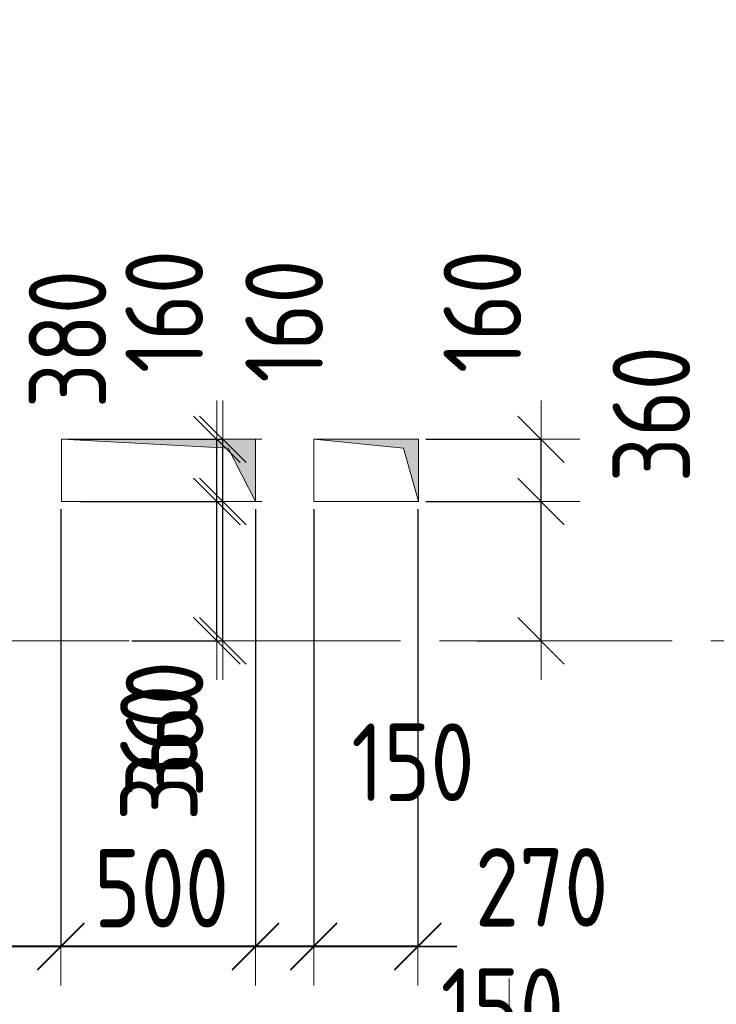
# Model space of a CAD drawing. Header units: metres. Extents: x -38 to 97, y -15 to 21.
# Tile 24 of 139: x 22.69 to 24.48, y 8.06 to 10.6. Entities that reach past the tile are written whole.
import ezdxf

# ---------------------------------------------------------------- set-up
doc = ezdxf.new("R2010")
doc.units = ezdxf.units.M
doc.header["$PDMODE"] = 65
doc.linetypes.add('______11', pattern=[0.5, 0.4, -0.05, 0, -0.05])
doc.linetypes.add('______5', pattern=[1.1, 0.8, -0.1, 0.1, -0.1])
for name, color, linetype, lineweight in [('XR$2$Осевая линия (1)', 7, '______5', 13), ('XR$3$Перекрытие (1)', 7, 'Continuous', 35), ('XR$4$Размерная линия (1)', 7, 'Continuous', 13), ('XR$5$Размерная линия (1)', 7, 'Continuous', 13)]:
    doc.layers.add(name, color=color, linetype=linetype, lineweight=lineweight)
doc.layers.add('XR$3$Макрос проема_ отверстия', color=7, linetype='Continuous', lineweight=13, true_color=0x2d2d2d)
doc.styles.add('ISOCPEUR', font='txt')
doc.dimstyles.new('DIMSTYLE_3', dxfattribs={"dimtxt": 0.2, "dimasz": 0.2, "dimexe": 0, "dimexo": 0, "dimgap": 0.1, "dimtad": 2, "dimdec": 0, "dimlfac": 1000, "dimrnd": 5, "dimzin": 12, "dimdsep": 46, "dimtxsty": 'ISOCPEUR', "dimblk1": 'ALL_ML_STRICH', "dimblk2": 'ALL_ML_STRICH', "dimsah": 1, "dimcen": 0, "dimclrd": 7, "dimclre": 256, "dimclrt": 7, "dimadec": 0, "dimazin": 0, "dimtfac": 1, "dimtdec": 0, "dimtix": 1, "dimtmove": 2, "dimatfit": 3, "dimfxl": 0, "dimtzin": 0, "dimlwd": 0, "dimlwe": -3, "dimarcsym": 0})
doc.dimstyles.new('DIMSTYLE_6', dxfattribs={"dimtxt": 0.2, "dimasz": 0.2, "dimexe": 0, "dimexo": 0, "dimgap": 0.1, "dimtad": 2, "dimdec": 0, "dimlfac": 1000, "dimrnd": 5, "dimzin": 12, "dimdsep": 46, "dimtxsty": 'ISOCPEUR', "dimblk1": 'ALL_ML_STRICH', "dimblk2": 'ALL_ML_STRICH', "dimsah": 1, "dimcen": 0, "dimclrd": 7, "dimclre": 256, "dimclrt": 7, "dimadec": 0, "dimazin": 0, "dimtfac": 1, "dimtdec": 0, "dimtix": 1, "dimtmove": 2, "dimatfit": 3, "dimfxl": 0, "dimtvp": 1.2, "dimtzin": 0, "dimlwd": 0, "dimlwe": -3, "dimarcsym": 0})
doc.dimstyles.new('DIMSTYLE_7', dxfattribs={"dimtxt": 0.2, "dimasz": 0.2, "dimexe": 0, "dimexo": 0, "dimgap": 0.1, "dimtad": 0, "dimdec": 0, "dimlfac": 1000, "dimrnd": 5, "dimzin": 12, "dimdsep": 46, "dimtxsty": 'ISOCPEUR', "dimblk1": 'ALL_ML_STRICH', "dimblk2": 'ALL_ML_STRICH', "dimsah": 1, "dimcen": 0, "dimclrd": 7, "dimclre": 256, "dimclrt": 7, "dimadec": 0, "dimazin": 0, "dimtfac": 1, "dimtdec": 0, "dimtix": 1, "dimtmove": 2, "dimatfit": 3, "dimfxl": 0, "dimtvp": 1.2, "dimtzin": 0, "dimlwd": 0, "dimlwe": -3, "dimarcsym": 0})

# ---------------------------------------------------------------- blocks, each defined once
blk = doc.blocks.new('Отображение проема', base_point=(-1.1579, -49.3094))
at = {"layer": 'XR$3$Макрос проема_ отверстия', "true_color": 0x000000, "transparency": 33554687}
blk.add_hatch(color=18, dxfattribs=at).paths.add_polyline_path([(-1.1579, -50.1094), (-1.0448, -49.4225), (-0.3579, -49.3094), (-1.1579, -49.3094)])
at = {"layer": 'XR$3$Макрос проема_ отверстия', "transparency": 33554687}
for p, q in [((-1.1579, -50.1094), (-1.1579, -49.3094)), ((-1.1579, -49.3094), (-0.3579, -49.3094)), ((-1.0448, -49.4225), (-0.3579, -49.3094)), ((-1.1579, -50.1094), (-1.0448, -49.4225))]:
    blk.add_line(p, q, dxfattribs=at)
blk = doc.blocks.new('ALL_ML_STRICH')
at = {"color": 0, "linetype": 'ByBlock', "lineweight": -2}
for p, q in [((0, -0.5), (0, 0.5)), ((-0.3, -0.3), (0.3, 0.3)), ((-1, 0), (0.5, 0))]:
    blk.add_line(p, q, dxfattribs=at)
blk = doc.blocks.new('*D84')
at = {"layer": 'DEFPOINTS', "color": 7, "linetype": 'Continuous', "lineweight": 13, "transparency": 33554687}
for p in [(23.7146, 9.3592), (23.8471, 9), (24.0319, 9)]:
    blk.add_point(p, dxfattribs=at)
at = {"layer": 'XR$4$Размерная линия (1)', "color": 9, "linetype": 'Continuous', "lineweight": -2, "true_color": 0xc7c7c7, "transparency": 33554687}
for p, q in [((23.7346, 9.3592), (24.0319, 9.3592)), ((23.8671, 9), (24.0319, 9))]:
    blk.add_line(p, q, dxfattribs=at)
at = {"layer": 'XR$4$Размерная линия (1)', "color": 7, "linetype": 'Continuous', "lineweight": -2, "transparency": 33554687}
blk.add_line((24.0319, 9), (24.0319, 9.3592), dxfattribs=at)
at = {"layer": 'XR$4$Размерная линия (1)', "color": 7, "linetype": 'Continuous', "lineweight": 13, "transparency": 33554687, "xscale": 0.2, "yscale": 0.2, "zscale": 0.2}
for p, rotation in [((24.0319, 9.3592), 90), ((24.0319, 9), 270)]:
    blk.add_blockref('ALL_ML_STRICH', p, dxfattribs=dict(at, rotation=rotation))
at = {"layer": 'XR$4$Размерная линия (1)', "color": 7, "linetype": 'Continuous', "lineweight": 13, "transparency": 33554687, "insert": (24.3162, 9.5837), "char_height": 0.2, "width": 0.5, "attachment_point": 5, "rotation": 90, "style": 'ISOCPEUR'}
blk.add_mtext('\\W0.83;\\A1;{360}', dxfattribs=at)
blk = doc.blocks.new('*D85')
at = {"layer": 'DEFPOINTS', "color": 7, "linetype": 'Continuous', "lineweight": 13, "transparency": 33554687}
for p in [(23.7146, 9.5192), (23.7146, 9.3592), (24.0319, 9.3592)]:
    blk.add_point(p, dxfattribs=at)
at = {"layer": 'XR$4$Размерная линия (1)', "color": 9, "linetype": 'Continuous', "lineweight": -2, "true_color": 0xc7c7c7, "transparency": 33554687}
for p, q in [((23.7346, 9.5192), (24.0319, 9.5192)), ((23.7346, 9.3592), (24.0319, 9.3592))]:
    blk.add_line(p, q, dxfattribs=at)
at = {"layer": 'XR$4$Размерная линия (1)', "color": 7, "linetype": 'Continuous', "lineweight": -2, "transparency": 33554687}
blk.add_line((24.0319, 9.3592), (24.0319, 9.5192), dxfattribs=at)
at = {"layer": 'XR$4$Размерная линия (1)', "color": 7, "linetype": 'Continuous', "lineweight": 13, "transparency": 33554687, "xscale": 0.2, "yscale": 0.2, "zscale": 0.2}
for p, rotation in [((24.0319, 9.5192), 90), ((24.0319, 9.3592), 270)]:
    blk.add_blockref('ALL_ML_STRICH', p, dxfattribs=dict(at, rotation=rotation))
at = {"layer": 'XR$4$Размерная линия (1)', "color": 7, "linetype": 'Continuous', "lineweight": 13, "transparency": 33554687, "insert": (23.8807, 9.8482), "char_height": 0.2, "width": 0.5, "attachment_point": 5, "rotation": 90, "style": 'ISOCPEUR'}
blk.add_mtext('\\W0.83;\\A1;{160}', dxfattribs=at)
blk = doc.blocks.new('*D191')
at = {"layer": 'DEFPOINTS', "color": 7, "linetype": 'Continuous', "lineweight": 13, "transparency": 33554687}
for p in [(22.8346, 9.3592), (22.9671, 9), (23.2119, 9)]:
    blk.add_point(p, dxfattribs=at)
at = {"layer": 'XR$4$Размерная линия (1)', "color": 9, "linetype": 'Continuous', "lineweight": -2, "true_color": 0xc7c7c7, "transparency": 33554687}
for p, q in [((22.8546, 9.3592), (23.2119, 9.3592)), ((22.9871, 9), (23.2119, 9))]:
    blk.add_line(p, q, dxfattribs=at)
at = {"layer": 'XR$4$Размерная линия (1)', "color": 7, "linetype": 'Continuous', "lineweight": -2, "transparency": 33554687}
blk.add_line((23.2119, 9), (23.2119, 9.3592), dxfattribs=at)
at = {"layer": 'XR$4$Размерная линия (1)', "color": 7, "linetype": 'Continuous', "lineweight": 13, "transparency": 33554687, "xscale": 0.2, "yscale": 0.2, "zscale": 0.2}
for p, rotation in [((23.2119, 9.3592), 90), ((23.2119, 9), 270)]:
    blk.add_blockref('ALL_ML_STRICH', p, dxfattribs=dict(at, rotation=rotation))
at = {"layer": 'XR$4$Размерная линия (1)', "color": 7, "linetype": 'Continuous', "lineweight": 13, "transparency": 33554687, "insert": (23.0615, 8.7725), "char_height": 0.2, "width": 0.5, "attachment_point": 5, "rotation": 90, "style": 'ISOCPEUR'}
blk.add_mtext('\\W0.83;\\A1;{360}', dxfattribs=at)
blk = doc.blocks.new('*D192')
at = {"layer": 'DEFPOINTS', "color": 7, "linetype": 'Continuous', "lineweight": 13, "transparency": 33554687}
for p in [(22.8346, 9.5192), (22.8346, 9.3592), (23.2119, 9.3592)]:
    blk.add_point(p, dxfattribs=at)
at = {"layer": 'XR$4$Размерная линия (1)', "color": 9, "linetype": 'Continuous', "lineweight": -2, "true_color": 0xc7c7c7, "transparency": 33554687}
for p, q in [((22.8546, 9.5192), (23.2119, 9.5192)), ((22.8546, 9.3592), (23.2119, 9.3592))]:
    blk.add_line(p, q, dxfattribs=at)
at = {"layer": 'XR$4$Размерная линия (1)', "color": 7, "linetype": 'Continuous', "lineweight": -2, "transparency": 33554687}
blk.add_line((23.2119, 9.3592), (23.2119, 9.5192), dxfattribs=at)
at = {"layer": 'XR$4$Размерная линия (1)', "color": 7, "linetype": 'Continuous', "lineweight": 13, "transparency": 33554687, "xscale": 0.2, "yscale": 0.2, "zscale": 0.2}
for p, rotation in [((23.2119, 9.5192), 90), ((23.2119, 9.3592), 270)]:
    blk.add_blockref('ALL_ML_STRICH', p, dxfattribs=dict(at, rotation=rotation))
at = {"layer": 'XR$4$Размерная линия (1)', "color": 7, "linetype": 'Continuous', "lineweight": 13, "transparency": 33554687, "insert": (23.0607, 9.8482), "char_height": 0.2, "width": 0.5, "attachment_point": 5, "rotation": 90, "style": 'ISOCPEUR'}
blk.add_mtext('\\W0.83;\\A1;{160}', dxfattribs=at)
blk = doc.blocks.new('*D193')
at = {"layer": 'DEFPOINTS', "color": 7, "linetype": 'Continuous', "lineweight": 13, "transparency": 33554687}
for p in [(23.4459, 9.3592), (23.7146, 9.3592), (23.7146, 8.2139)]:
    blk.add_point(p, dxfattribs=at)
at = {"layer": 'XR$4$Размерная линия (1)', "color": 9, "linetype": 'Continuous', "lineweight": -2, "true_color": 0xc7c7c7, "transparency": 33554687}
for p, q in [((23.4459, 9.3392), (23.4459, 8.2139)), ((23.7146, 9.3392), (23.7146, 8.2139))]:
    blk.add_line(p, q, dxfattribs=at)
at = {"layer": 'XR$4$Размерная линия (1)', "color": 7, "linetype": 'Continuous', "lineweight": -2, "transparency": 33554687}
blk.add_line((23.7146, 8.2139), (23.4459, 8.2139), dxfattribs=at)
at = {"layer": 'XR$4$Размерная линия (1)', "color": 7, "linetype": 'Continuous', "lineweight": 13, "transparency": 33554687, "xscale": 0.2, "yscale": 0.2, "zscale": 0.2}
for p, rotation in [((23.4459, 8.2139), 180), ((23.7146, 8.2139), 360)]:
    blk.add_blockref('ALL_ML_STRICH', p, dxfattribs=dict(at, rotation=rotation))
at = {"layer": 'XR$4$Размерная линия (1)', "color": 7, "linetype": 'Continuous', "lineweight": 13, "transparency": 33554687, "insert": (24.0337, 8.3661), "char_height": 0.2, "width": 0.5, "attachment_point": 5, "style": 'ISOCPEUR'}
blk.add_mtext('\\W0.83;\\A1;{270}', dxfattribs=at)
blk = doc.blocks.new('*D194')
at = {"layer": 'DEFPOINTS', "color": 7, "linetype": 'Continuous', "lineweight": 13, "transparency": 33554687}
for p in [(23.2959, 9.3592), (23.4459, 9.3592), (23.4459, 8.2139)]:
    blk.add_point(p, dxfattribs=at)
at = {"layer": 'XR$4$Размерная линия (1)', "color": 9, "linetype": 'Continuous', "lineweight": -2, "true_color": 0xc7c7c7, "transparency": 33554687}
for p, q in [((23.2959, 9.3392), (23.2959, 8.2139)), ((23.4459, 9.3392), (23.4459, 8.2139))]:
    blk.add_line(p, q, dxfattribs=at)
at = {"layer": 'XR$4$Размерная линия (1)', "color": 7, "linetype": 'Continuous', "lineweight": -2, "transparency": 33554687}
blk.add_line((23.4459, 8.2139), (23.2959, 8.2139), dxfattribs=at)
at = {"layer": 'XR$4$Размерная линия (1)', "color": 7, "linetype": 'Continuous', "lineweight": 13, "transparency": 33554687, "xscale": 0.2, "yscale": 0.2, "zscale": 0.2}
for p, rotation in [((23.2959, 8.2139), 180), ((23.4459, 8.2139), 360)]:
    blk.add_blockref('ALL_ML_STRICH', p, dxfattribs=dict(at, rotation=rotation))
at = {"layer": 'XR$4$Размерная линия (1)', "color": 7, "linetype": 'Continuous', "lineweight": 13, "transparency": 33554687, "insert": (23.7017, 8.6873), "char_height": 0.2, "width": 0.5, "attachment_point": 5, "style": 'ISOCPEUR'}
blk.add_mtext('\\W0.83;\\A1;{150}', dxfattribs=at)
blk = doc.blocks.new('*D195')
at = {"layer": 'DEFPOINTS', "color": 7, "linetype": 'Continuous', "lineweight": 13, "transparency": 33554687}
for p in [(22.7944, 9.3592), (23.2959, 9.3592), (23.2959, 8.2139)]:
    blk.add_point(p, dxfattribs=at)
at = {"layer": 'XR$4$Размерная линия (1)', "color": 9, "linetype": 'Continuous', "lineweight": -2, "true_color": 0xc7c7c7, "transparency": 33554687}
for p, q in [((22.7944, 9.3392), (22.7944, 8.2139)), ((23.2959, 9.3392), (23.2959, 8.2139))]:
    blk.add_line(p, q, dxfattribs=at)
at = {"layer": 'XR$4$Размерная линия (1)', "color": 7, "linetype": 'Continuous', "lineweight": -2, "transparency": 33554687}
blk.add_line((23.2959, 8.2139), (22.7944, 8.2139), dxfattribs=at)
at = {"layer": 'XR$4$Размерная линия (1)', "color": 7, "linetype": 'Continuous', "lineweight": 13, "transparency": 33554687, "xscale": 0.2, "yscale": 0.2, "zscale": 0.2}
for p, rotation in [((22.7944, 8.2139), 180), ((23.2959, 8.2139), 360)]:
    blk.add_blockref('ALL_ML_STRICH', p, dxfattribs=dict(at, rotation=rotation))
at = {"layer": 'XR$4$Размерная линия (1)', "color": 7, "linetype": 'Continuous', "lineweight": 13, "transparency": 33554687, "insert": (23.0535, 8.3639), "char_height": 0.2, "width": 0.5, "attachment_point": 5, "style": 'ISOCPEUR'}
blk.add_mtext('\\W0.83;\\A1;{500}', dxfattribs=at)
blk = doc.blocks.new('*D196')
at = {"layer": 'DEFPOINTS', "color": 7, "linetype": 'Continuous', "lineweight": 13, "transparency": 33554687}
for p in [(22.7944, 9.3592), (22.5794, 9.1242), (22.7944, 8.2139)]:
    blk.add_point(p, dxfattribs=at)
at = {"layer": 'XR$4$Размерная линия (1)', "color": 9, "linetype": 'Continuous', "lineweight": -2, "true_color": 0xc7c7c7, "transparency": 33554687}
for p, q in [((22.7944, 9.3392), (22.7944, 8.2139)), ((22.5794, 9.1042), (22.5794, 8.2139))]:
    blk.add_line(p, q, dxfattribs=at)
at = {"layer": 'XR$4$Размерная линия (1)', "color": 7, "linetype": 'Continuous', "lineweight": -2, "transparency": 33554687}
blk.add_line((22.7944, 8.2139), (22.5794, 8.2139), dxfattribs=at)
at = {"layer": 'XR$4$Размерная линия (1)', "color": 7, "linetype": 'Continuous', "lineweight": 13, "transparency": 33554687, "xscale": 0.2, "yscale": 0.2, "zscale": 0.2}
for p, rotation in [((22.5794, 8.2139), 180), ((22.7944, 8.2139), 360)]:
    blk.add_blockref('ALL_ML_STRICH', p, dxfattribs=dict(at, rotation=rotation))
at = {"layer": 'XR$4$Размерная линия (1)', "color": 7, "linetype": 'Continuous', "lineweight": 13, "transparency": 33554687, "insert": (22.4069, 8.0153), "char_height": 0.2, "width": 0.5, "attachment_point": 5, "style": 'ISOCPEUR'}
blk.add_mtext('\\W0.83;\\A1;{215}', dxfattribs=at)
blk = doc.blocks.new('*D377')
at = {"layer": 'DEFPOINTS', "color": 7, "linetype": 'Continuous', "lineweight": 13, "transparency": 33554687}
for p in [(22.0775, 10.0396), (22.0775, 9.6396), (22.361, 9.6396)]:
    blk.add_point(p, dxfattribs=at)
at = {"layer": 'XR$4$Размерная линия (1)', "color": 9, "linetype": 'Continuous', "lineweight": -2, "true_color": 0xc7c7c7, "transparency": 33554687}
for p, q in [((22.0975, 10.0396), (22.361, 10.0396)), ((22.0975, 9.6396), (22.361, 9.6396))]:
    blk.add_line(p, q, dxfattribs=at)
at = {"layer": 'XR$4$Размерная линия (1)', "color": 7, "linetype": 'Continuous', "lineweight": -2, "transparency": 33554687}
blk.add_line((22.361, 9.6396), (22.361, 10.0396), dxfattribs=at)
at = {"layer": 'XR$4$Размерная линия (1)', "color": 7, "linetype": 'Continuous', "lineweight": 13, "transparency": 33554687, "xscale": 0.2, "yscale": 0.2, "zscale": 0.2}
for p, rotation in [((22.361, 10.0396), 90), ((22.361, 9.6396), 270)]:
    blk.add_blockref('ALL_ML_STRICH', p, dxfattribs=dict(at, rotation=rotation))
at = {"layer": 'XR$4$Размерная линия (1)', "color": 7, "linetype": 'Continuous', "lineweight": 13, "transparency": 33554687, "insert": (22.5657, 10.3357), "char_height": 0.2, "width": 0.5, "attachment_point": 5, "rotation": 90, "style": 'ISOCPEUR'}
blk.add_mtext('\\W0.83;\\A1;{400}', dxfattribs=at)
blk = doc.blocks.new('*D417')
at = {"layer": 'DEFPOINTS', "color": 7, "linetype": 'Continuous', "lineweight": 13, "transparency": 33554687}
for p in [(23.7146, 9.3592), (23.8471, 9), (24.0319, 9)]:
    blk.add_point(p, dxfattribs=at)
at = {"layer": 'XR$5$Размерная линия (1)', "color": 9, "linetype": 'Continuous', "lineweight": -2, "true_color": 0xc7c7c7, "transparency": 33554687}
for p, q in [((23.7346, 9.3592), (24.0319, 9.3592)), ((23.8671, 9), (24.0319, 9))]:
    blk.add_line(p, q, dxfattribs=at)
at = {"layer": 'XR$5$Размерная линия (1)', "color": 7, "linetype": 'Continuous', "lineweight": -2, "transparency": 33554687}
blk.add_line((24.0319, 9), (24.0319, 9.3592), dxfattribs=at)
at = {"layer": 'XR$5$Размерная линия (1)', "color": 7, "linetype": 'Continuous', "lineweight": 13, "transparency": 33554687, "xscale": 0.2, "yscale": 0.2, "zscale": 0.2}
for p, rotation in [((24.0319, 9.3592), 90), ((24.0319, 9), 270)]:
    blk.add_blockref('ALL_ML_STRICH', p, dxfattribs=dict(at, rotation=rotation))
at = {"layer": 'XR$5$Размерная линия (1)', "color": 7, "linetype": 'Continuous', "lineweight": 13, "transparency": 33554687, "insert": (24.3162, 9.5837), "char_height": 0.2, "width": 0.5, "attachment_point": 5, "rotation": 90, "style": 'ISOCPEUR'}
blk.add_mtext('\\W0.83;\\A1;{360}', dxfattribs=at)
blk = doc.blocks.new('*D418')
at = {"layer": 'DEFPOINTS', "color": 7, "linetype": 'Continuous', "lineweight": 13, "transparency": 33554687}
for p in [(23.7146, 9.5192), (23.7146, 9.3592), (24.0319, 9.3592)]:
    blk.add_point(p, dxfattribs=at)
at = {"layer": 'XR$5$Размерная линия (1)', "color": 9, "linetype": 'Continuous', "lineweight": -2, "true_color": 0xc7c7c7, "transparency": 33554687}
for p, q in [((23.7346, 9.5192), (24.0319, 9.5192)), ((23.7346, 9.3592), (24.0319, 9.3592))]:
    blk.add_line(p, q, dxfattribs=at)
at = {"layer": 'XR$5$Размерная линия (1)', "color": 7, "linetype": 'Continuous', "lineweight": -2, "transparency": 33554687}
blk.add_line((24.0319, 9.3592), (24.0319, 9.5192), dxfattribs=at)
at = {"layer": 'XR$5$Размерная линия (1)', "color": 7, "linetype": 'Continuous', "lineweight": 13, "transparency": 33554687, "xscale": 0.2, "yscale": 0.2, "zscale": 0.2}
for p, rotation in [((24.0319, 9.5192), 90), ((24.0319, 9.3592), 270)]:
    blk.add_blockref('ALL_ML_STRICH', p, dxfattribs=dict(at, rotation=rotation))
at = {"layer": 'XR$5$Размерная линия (1)', "color": 7, "linetype": 'Continuous', "lineweight": 13, "transparency": 33554687, "insert": (23.8807, 9.8482), "char_height": 0.2, "width": 0.5, "attachment_point": 5, "rotation": 90, "style": 'ISOCPEUR'}
blk.add_mtext('\\W0.83;\\A1;{160}', dxfattribs=at)
blk = doc.blocks.new('*D627')
at = {"layer": 'DEFPOINTS', "color": 7, "linetype": 'Continuous', "lineweight": 13, "transparency": 33554687}
for p in [(22.8246, 9.3592), (22.9571, 9), (23.1961, 9)]:
    blk.add_point(p, dxfattribs=at)
at = {"layer": 'XR$5$Размерная линия (1)', "color": 9, "linetype": 'Continuous', "lineweight": -2, "true_color": 0xc7c7c7, "transparency": 33554687}
for p, q in [((22.8446, 9.3592), (23.1961, 9.3592)), ((22.9771, 9), (23.1961, 9))]:
    blk.add_line(p, q, dxfattribs=at)
at = {"layer": 'XR$5$Размерная линия (1)', "color": 7, "linetype": 'Continuous', "lineweight": -2, "transparency": 33554687}
blk.add_line((23.1961, 9), (23.1961, 9.3592), dxfattribs=at)
at = {"layer": 'XR$5$Размерная линия (1)', "color": 7, "linetype": 'Continuous', "lineweight": 13, "transparency": 33554687, "xscale": 0.2, "yscale": 0.2, "zscale": 0.2}
for p, rotation in [((23.1961, 9.3592), 90), ((23.1961, 9), 270)]:
    blk.add_blockref('ALL_ML_STRICH', p, dxfattribs=dict(at, rotation=rotation))
at = {"layer": 'XR$5$Размерная линия (1)', "color": 7, "linetype": 'Continuous', "lineweight": 13, "transparency": 33554687, "insert": (23.0471, 8.7119), "char_height": 0.2, "width": 0.5, "attachment_point": 5, "rotation": 90, "style": 'ISOCPEUR'}
blk.add_mtext('\\W0.83;\\A1;{360}', dxfattribs=at)
blk = doc.blocks.new('*D628')
at = {"layer": 'DEFPOINTS', "color": 7, "linetype": 'Continuous', "lineweight": 13, "transparency": 33554687}
for p in [(22.8246, 9.5192), (22.8246, 9.3592), (23.1961, 9.3592)]:
    blk.add_point(p, dxfattribs=at)
at = {"layer": 'XR$5$Размерная линия (1)', "color": 9, "linetype": 'Continuous', "lineweight": -2, "true_color": 0xc7c7c7, "transparency": 33554687}
for p, q in [((22.8446, 9.5192), (23.1961, 9.5192)), ((22.8446, 9.3592), (23.1961, 9.3592))]:
    blk.add_line(p, q, dxfattribs=at)
at = {"layer": 'XR$5$Размерная линия (1)', "color": 7, "linetype": 'Continuous', "lineweight": -2, "transparency": 33554687}
blk.add_line((23.1961, 9.3592), (23.1961, 9.5192), dxfattribs=at)
at = {"layer": 'XR$5$Размерная линия (1)', "color": 7, "linetype": 'Continuous', "lineweight": 13, "transparency": 33554687, "xscale": 0.2, "yscale": 0.2, "zscale": 0.2}
for p, rotation in [((23.1961, 9.5192), 90), ((23.1961, 9.3592), 270)]:
    blk.add_blockref('ALL_ML_STRICH', p, dxfattribs=dict(at, rotation=rotation))
at = {"layer": 'XR$5$Размерная линия (1)', "color": 7, "linetype": 'Continuous', "lineweight": 13, "transparency": 33554687, "insert": (23.3698, 9.8235), "char_height": 0.2, "width": 0.5, "attachment_point": 5, "rotation": 90, "style": 'ISOCPEUR'}
blk.add_mtext('\\W0.83;\\A1;{160}', dxfattribs=at)
blk = doc.blocks.new('*D741')
at = {"layer": 'DEFPOINTS', "color": 7, "linetype": 'Continuous', "lineweight": 13, "transparency": 33554687}
for p in [(23.4459, 9.3592), (23.7146, 9.3592), (23.7146, 8.2119)]:
    blk.add_point(p, dxfattribs=at)
at = {"layer": 'XR$5$Размерная линия (1)', "color": 9, "linetype": 'Continuous', "lineweight": -2, "true_color": 0xc7c7c7, "transparency": 33554687}
for p, q in [((23.4459, 9.3392), (23.4459, 8.2119)), ((23.7146, 9.3392), (23.7146, 8.2119))]:
    blk.add_line(p, q, dxfattribs=at)
at = {"layer": 'XR$5$Размерная линия (1)', "color": 7, "linetype": 'Continuous', "lineweight": -2, "transparency": 33554687}
blk.add_line((23.7146, 8.2119), (23.4459, 8.2119), dxfattribs=at)
at = {"layer": 'XR$5$Размерная линия (1)', "color": 7, "linetype": 'Continuous', "lineweight": 13, "transparency": 33554687, "xscale": 0.2, "yscale": 0.2, "zscale": 0.2}
for p, rotation in [((23.4459, 8.2119), 180), ((23.7146, 8.2119), 360)]:
    blk.add_blockref('ALL_ML_STRICH', p, dxfattribs=dict(at, rotation=rotation))
at = {"layer": 'XR$5$Размерная линия (1)', "color": 7, "linetype": 'Continuous', "lineweight": 13, "transparency": 33554687, "insert": (24.0337, 8.3641), "char_height": 0.2, "width": 0.5, "attachment_point": 5, "style": 'ISOCPEUR'}
blk.add_mtext('\\W0.83;\\A1;{270}', dxfattribs=at)
blk = doc.blocks.new('*D742')
at = {"layer": 'DEFPOINTS', "color": 7, "linetype": 'Continuous', "lineweight": 13, "transparency": 33554687}
for p in [(23.2959, 9.3592), (23.4459, 9.3592), (23.4459, 8.2119)]:
    blk.add_point(p, dxfattribs=at)
at = {"layer": 'XR$5$Размерная линия (1)', "color": 9, "linetype": 'Continuous', "lineweight": -2, "true_color": 0xc7c7c7, "transparency": 33554687}
for p, q in [((23.2959, 9.3392), (23.2959, 8.2119)), ((23.4459, 9.3392), (23.4459, 8.2119))]:
    blk.add_line(p, q, dxfattribs=at)
at = {"layer": 'XR$5$Размерная линия (1)', "color": 7, "linetype": 'Continuous', "lineweight": -2, "transparency": 33554687}
blk.add_line((23.4459, 8.2119), (23.2959, 8.2119), dxfattribs=at)
at = {"layer": 'XR$5$Размерная линия (1)', "color": 7, "linetype": 'Continuous', "lineweight": 13, "transparency": 33554687, "xscale": 0.2, "yscale": 0.2, "zscale": 0.2}
for p, rotation in [((23.2959, 8.2119), 180), ((23.4459, 8.2119), 360)]:
    blk.add_blockref('ALL_ML_STRICH', p, dxfattribs=dict(at, rotation=rotation))
at = {"layer": 'XR$5$Размерная линия (1)', "color": 7, "linetype": 'Continuous', "lineweight": 13, "transparency": 33554687, "insert": (23.9321, 8.0566), "char_height": 0.2, "width": 0.5, "attachment_point": 5, "style": 'ISOCPEUR'}
blk.add_mtext('\\W0.83;\\A1;{150}', dxfattribs=at)
blk = doc.blocks.new('*D743')
at = {"layer": 'DEFPOINTS', "color": 7, "linetype": 'Continuous', "lineweight": 13, "transparency": 33554687}
for p in [(22.7944, 9.3592), (23.2959, 9.3592), (23.2959, 8.2119)]:
    blk.add_point(p, dxfattribs=at)
at = {"layer": 'XR$5$Размерная линия (1)', "color": 9, "linetype": 'Continuous', "lineweight": -2, "true_color": 0xc7c7c7, "transparency": 33554687}
for p, q in [((22.7944, 9.3392), (22.7944, 8.2119)), ((23.2959, 9.3392), (23.2959, 8.2119))]:
    blk.add_line(p, q, dxfattribs=at)
at = {"layer": 'XR$5$Размерная линия (1)', "color": 7, "linetype": 'Continuous', "lineweight": -2, "transparency": 33554687}
blk.add_line((23.2959, 8.2119), (22.7944, 8.2119), dxfattribs=at)
at = {"layer": 'XR$5$Размерная линия (1)', "color": 7, "linetype": 'Continuous', "lineweight": 13, "transparency": 33554687, "xscale": 0.2, "yscale": 0.2, "zscale": 0.2}
for p, rotation in [((22.7944, 8.2119), 180), ((23.2959, 8.2119), 360)]:
    blk.add_blockref('ALL_ML_STRICH', p, dxfattribs=dict(at, rotation=rotation))
at = {"layer": 'XR$5$Размерная линия (1)', "color": 7, "linetype": 'Continuous', "lineweight": 13, "transparency": 33554687, "insert": (23.0535, 8.3619), "char_height": 0.2, "width": 0.5, "attachment_point": 5, "style": 'ISOCPEUR'}
blk.add_mtext('\\W0.83;\\A1;{500}', dxfattribs=at)
blk = doc.blocks.new('*D744')
at = {"layer": 'DEFPOINTS', "color": 7, "linetype": 'Continuous', "lineweight": 13, "transparency": 33554687}
for p in [(22.7944, 9.3592), (22.5806, 9.1192), (22.7944, 8.2119)]:
    blk.add_point(p, dxfattribs=at)
at = {"layer": 'XR$5$Размерная линия (1)', "color": 9, "linetype": 'Continuous', "lineweight": -2, "true_color": 0xc7c7c7, "transparency": 33554687}
for p, q in [((22.7944, 9.3392), (22.7944, 8.2119)), ((22.5806, 9.0992), (22.5806, 8.2119))]:
    blk.add_line(p, q, dxfattribs=at)
at = {"layer": 'XR$5$Размерная линия (1)', "color": 7, "linetype": 'Continuous', "lineweight": -2, "transparency": 33554687}
blk.add_line((22.7944, 8.2119), (22.5806, 8.2119), dxfattribs=at)
at = {"layer": 'XR$5$Размерная линия (1)', "color": 7, "linetype": 'Continuous', "lineweight": 13, "transparency": 33554687, "xscale": 0.2, "yscale": 0.2, "zscale": 0.2}
for p, rotation in [((22.5806, 8.2119), 180), ((22.7944, 8.2119), 360)]:
    blk.add_blockref('ALL_ML_STRICH', p, dxfattribs=dict(at, rotation=rotation))
at = {"layer": 'XR$5$Размерная линия (1)', "color": 7, "linetype": 'Continuous', "lineweight": 13, "transparency": 33554687, "insert": (22.385, 7.9392), "char_height": 0.2, "width": 0.5, "attachment_point": 5, "style": 'ISOCPEUR'}
blk.add_mtext('\\W0.83;\\A1;{215}', dxfattribs=at)
blk = doc.blocks.new('*D747')
at = {"layer": 'DEFPOINTS', "color": 7, "linetype": 'Continuous', "lineweight": 13, "transparency": 33554687}
for p in [(22.6325, 10.777), (21.8825, 10.0396), (22.6325, 10.0396)]:
    blk.add_point(p, dxfattribs=at)
at = {"layer": 'XR$5$Размерная линия (1)', "color": 9, "linetype": 'Continuous', "lineweight": -2, "true_color": 0xc7c7c7, "transparency": 33554687}
for p, q in [((21.8825, 10.0596), (21.8825, 10.777)), ((22.6325, 10.0596), (22.6325, 10.777))]:
    blk.add_line(p, q, dxfattribs=at)
at = {"layer": 'XR$5$Размерная линия (1)', "color": 7, "linetype": 'Continuous', "lineweight": -2, "transparency": 33554687}
blk.add_line((22.6325, 10.777), (21.8825, 10.777), dxfattribs=at)
at = {"layer": 'XR$5$Размерная линия (1)', "color": 7, "linetype": 'Continuous', "lineweight": 13, "transparency": 33554687, "xscale": 0.2, "yscale": 0.2, "zscale": 0.2}
for p, rotation in [((21.8825, 10.777), 180), ((22.6325, 10.777), 360)]:
    blk.add_blockref('ALL_ML_STRICH', p, dxfattribs=dict(at, rotation=rotation))
at = {"layer": 'XR$5$Размерная линия (1)', "color": 7, "linetype": 'Continuous', "lineweight": 13, "transparency": 33554687, "insert": (22.2658, 10.927), "char_height": 0.2, "width": 0.5, "attachment_point": 5, "style": 'ISOCPEUR'}
blk.add_mtext('\\W0.83;\\A1;{750}', dxfattribs=at)
blk = doc.blocks.new('*D751')
at = {"layer": 'DEFPOINTS', "color": 7, "linetype": 'Continuous', "lineweight": 13, "transparency": 33554687}
for p in [(22.2091, 9.5042), (22.241, 9.1242), (22.361, 9.1242)]:
    blk.add_point(p, dxfattribs=at)
at = {"layer": 'XR$5$Размерная линия (1)', "color": 9, "linetype": 'Continuous', "lineweight": -2, "true_color": 0xc7c7c7, "transparency": 33554687}
for p, q in [((22.2291, 9.5042), (22.361, 9.5042)), ((22.261, 9.1242), (22.361, 9.1242))]:
    blk.add_line(p, q, dxfattribs=at)
at = {"layer": 'XR$5$Размерная линия (1)', "color": 7, "linetype": 'Continuous', "lineweight": -2, "transparency": 33554687}
blk.add_line((22.361, 9.1242), (22.361, 9.5042), dxfattribs=at)
at = {"layer": 'XR$5$Размерная линия (1)', "color": 7, "linetype": 'Continuous', "lineweight": 13, "transparency": 33554687, "xscale": 0.2, "yscale": 0.2, "zscale": 0.2}
for p, rotation in [((22.361, 9.5042), 90), ((22.361, 9.1242), 270)]:
    blk.add_blockref('ALL_ML_STRICH', p, dxfattribs=dict(at, rotation=rotation))
at = {"layer": 'XR$5$Размерная линия (1)', "color": 7, "linetype": 'Continuous', "lineweight": 13, "transparency": 33554687, "insert": (22.8115, 9.7773), "char_height": 0.2, "width": 0.5, "attachment_point": 5, "rotation": 90, "style": 'ISOCPEUR'}
blk.add_mtext('\\W0.83;\\A1;{380}', dxfattribs=at)

msp = doc.modelspace()

# ---------------------------------------------------------------- linework, layer by layer
at = {"layer": 'XR$2$Осевая линия (1)', "color": 253, "linetype": '______11', "lineweight": 13, "true_color": 0xa0a0a0, "transparency": 33554687}
for p, q in [((-2.63, 9), (62.6, 9)), ((23.95, -3.39), (23.95, 8.13))]:
    msp.add_line(p, q, dxfattribs=at)
at = {"layer": 'XR$3$Перекрытие (1)', "color": 7, "linetype": 'Continuous', "lineweight": 13, "transparency": 33554687}
for p, q in [((22.7959, 9.5192), (22.7959, 9.3592)), ((23.2959, 9.5192), (22.7959, 9.5192)), ((23.2959, 9.3592), (23.2959, 9.5192)), ((23.4459, 9.5192), (23.4459, 9.3592)), ((23.7159, 9.5192), (23.4459, 9.5192)), ((23.7159, 9.3592), (23.7159, 9.5192)), ((22.7959, 9.3592), (23.2959, 9.3592)), ((23.4459, 9.3592), (23.7159, 9.3592))]:
    msp.add_line(p, q, dxfattribs=at)

# ---------------------------------------------------------------- block references
at = {"layer": 'XR$3$Макрос проема_ отверстия', "transparency": 33554687, "xscale": 0.2, "rotation": 270}
for p, yscale in [((23.2959, 9.5192), 0.6249999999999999), ((23.7159, 9.5192), 0.3375)]:
    msp.add_blockref('Отображение проема', p, dxfattribs=dict(at, yscale=yscale))

# ---------------------------------------------------------------- dimensions: what is measured, and where the dimension line sits
at = {"layer": 'XR$4$Размерная линия (1)', "color": 7, "linetype": 'Continuous', "lineweight": 13, "transparency": 33554687}
for base, p1, p2, angle, dimstyle, picture, middle in [((22.361, 10.0396), (22.0975, 9.6396), (22.0975, 10.0396), 90, 'DIMSTYLE_7', '*D377', (22.5657, 10.3357)), ((23.2119, 9.5192), (22.8546, 9.3592), (22.8546, 9.5192), 90, 'DIMSTYLE_6', '*D192', (23.0607, 9.8482)), ((24.0319, 9.5192), (23.7346, 9.3592), (23.7346, 9.5192), 90, 'DIMSTYLE_6', '*D85', (23.8807, 9.8482)), ((24.0319, 9.3592), (23.8671, 9), (23.7346, 9.3592), 90, 'DIMSTYLE_7', '*D84', (24.3162, 9.5837)), ((23.2119, 9.3592), (22.9871, 9), (22.8546, 9.3592), 90, 'DIMSTYLE_6', '*D191', (23.0615, 8.7725)), ((22.5794, 8.2139), (22.7944, 9.3392), (22.5794, 9.1042), 180, 'DIMSTYLE_6', '*D196', (22.4069, 8.0153)), ((22.79439, 8.21393), (23.29587, 9.33921), (22.79439, 9.33921), 180, 'DIMSTYLE_3', '*D195', (23.05346, 8.36393)), ((23.2959, 8.2139), (23.4459, 9.3392), (23.2959, 9.3392), 180, 'DIMSTYLE_6', '*D194', (23.7017, 8.6873)), ((23.4459, 8.2139), (23.7146, 9.3392), (23.4459, 9.3392), 180, 'DIMSTYLE_6', '*D193', (24.0337, 8.3661))]:
    dim = msp.add_linear_dim(base=base, p1=p1, p2=p2, angle=angle, dimstyle=dimstyle, override={"dimpost": '<>', "dimclrd": 7, "dimclre": 9, "dimclrt": 7, "dimlwd": 0, "dimlwe": 65533}, dxfattribs=at)
    dim.commit()
    dim.dimension.update_dxf_attribs({"geometry": picture, "text_midpoint": middle, "dimtype": 160})
at = {"layer": 'XR$5$Размерная линия (1)', "color": 7, "linetype": 'Continuous', "lineweight": 13, "transparency": 33554687}
for base, p1, p2, angle, dimstyle, picture, middle in [((21.8825, 10.777), (22.6325, 10.0596), (21.8825, 10.0596), 180, 'DIMSTYLE_3', '*D747', (22.2658, 10.927)), ((24.0319, 9.5192), (23.7346, 9.3592), (23.7346, 9.5192), 90, 'DIMSTYLE_6', '*D418', (23.8807, 9.8482)), ((23.1961, 9.5192), (22.8446, 9.3592), (22.8446, 9.5192), 90, 'DIMSTYLE_7', '*D628', (23.3698, 9.8235)), ((22.361, 9.5042), (22.261, 9.1242), (22.2291, 9.5042), 90, 'DIMSTYLE_7', '*D751', (22.8115, 9.7773)), ((24.0319, 9.3592), (23.8671, 9), (23.7346, 9.3592), 90, 'DIMSTYLE_7', '*D417', (24.3162, 9.5837)), ((23.1961, 9.3592), (22.9771, 9), (22.8446, 9.3592), 90, 'DIMSTYLE_6', '*D627', (23.0471, 8.7119)), ((22.5806, 8.2119), (22.7944, 9.3392), (22.5806, 9.0992), 180, 'DIMSTYLE_6', '*D744', (22.385, 7.9392)), ((22.79439, 8.21193), (23.29587, 9.33921), (22.79439, 9.33921), 180, 'DIMSTYLE_3', '*D743', (23.05346, 8.36193)), ((23.2959, 8.2119), (23.4459, 9.3392), (23.2959, 9.3392), 180, 'DIMSTYLE_6', '*D742', (23.9321, 8.0566)), ((23.4459, 8.2119), (23.7146, 9.3392), (23.4459, 9.3392), 180, 'DIMSTYLE_6', '*D741', (24.0337, 8.3641))]:
    dim = msp.add_linear_dim(base=base, p1=p1, p2=p2, angle=angle, dimstyle=dimstyle, override={"dimpost": '<>', "dimclrd": 7, "dimclre": 9, "dimclrt": 7, "dimlwd": 0, "dimlwe": 65533}, dxfattribs=at)
    dim.commit()
    dim.dimension.update_dxf_attribs({"geometry": picture, "text_midpoint": middle, "dimtype": 160})

doc.saveas('drawing.dxf')
